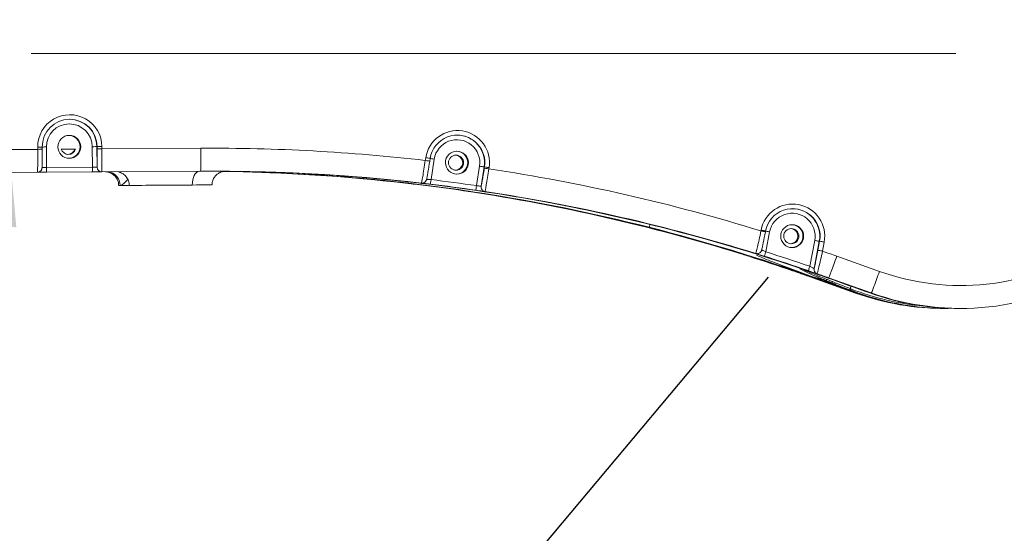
# Model space of a CAD drawing. Header units: millimetres. Extents: x 176 to 9387, y -11044 to -3322.
# Tile 99 of 256: x 3878 to 4093, y -5019 to -4907. Entities that reach past the tile are written whole.
import ezdxf

# ---------------------------------------------------------------- set-up
doc = ezdxf.new("R2010")
doc.units = ezdxf.units.MM
doc.header["$LTSCALE"] = 0.3175
doc.linetypes.add('CENTER', pattern=[50.8, 31.75, -6.35, 6.35, -6.35])
doc.layers.add('1', color=7, linetype='Continuous', true_color=0xffffff)
for name, color, linetype, lineweight in [('7标注层', 4, 'Continuous', 13), ('cen', 2, 'CENTER', 18), ('sub', 1, 'Continuous', 18)]:
    doc.layers.add(name, color=color, linetype=linetype, lineweight=lineweight)
doc.styles.add('标准汉字', font='gbenor.shx', dxfattribs={"bigfont": 'gbcbig.shx'})
doc.dimstyles.new('M1：15', dxfattribs={"dimscale": 15, "dimtxt": 3.5, "dimasz": 2.5, "dimexe": 2, "dimexo": 0, "dimgap": 0.5, "dimtad": 1, "dimdec": 4, "dimdsep": 46, "dimtxsty": '标准汉字', "dimcen": 5, "dimdle": 5, "dimclrd": 1, "dimclre": 1, "dimclrt": 256, "dimadec": 4, "dimazin": 2, "dimtfac": 1, "dimtdec": 4, "dimtmove": 0, "dimatfit": 3, "dimfxl": 1, "dimtolj": 1, "dimarcsym": 0})
doc.dimstyles.new('M1：18.5', dxfattribs={"dimscale": 18.5, "dimtxt": 3.5, "dimasz": 2.5, "dimexe": 2, "dimexo": 0, "dimgap": 1.5, "dimtad": 1, "dimdec": 4, "dimdsep": 46, "dimtxsty": '标准汉字', "dimcen": 5, "dimdle": 5, "dimclrd": 1, "dimclre": 1, "dimclrt": 256, "dimadec": 4, "dimazin": 2, "dimtfac": 1, "dimtdec": 4, "dimtmove": 2, "dimatfit": 3, "dimfxl": 1, "dimfrac": 2, "dimtolj": 1, "dimarcsym": 0})

# ---------------------------------------------------------------- blocks, each defined once
blk = doc.blocks.new('*D3')
at = {"layer": '7标注层', "color": 1, "lineweight": -2, "ltscale": 20, "transparency": 16777216}
for p, q in [((3441.97, -4936.24), (3441.97, -4719.59)), ((4081.97, -4848.76), (4081.97, -4719.59)), ((3488.22, -4756.59), (4035.72, -4756.59))]:
    blk.add_line(p, q, dxfattribs=at)
at = {"layer": '7标注层', "color": 1, "transparency": 16777216}
for points in [[(3488.22, -4748.88), (3488.22, -4764.3), (3441.97, -4756.59)], [(4035.72, -4764.3), (4035.72, -4748.88), (4081.97, -4756.59)]]:
    blk.add_solid(points, dxfattribs=at)
at = {"layer": 'Defpoints', "color": 0, "transparency": 16777216}
for p in [(4081.97, -4756.59), (4081.97, -4848.76), (3441.97, -4936.24)]:
    blk.add_point(p, dxfattribs=at)
at = {"layer": '7标注层', "transparency": 16777216, "insert": (3761.97, -4696.46), "char_height": 64.75, "attachment_point": 5, "style": '标准汉字'}
blk.add_mtext('\\A1;640', dxfattribs=at)
blk = doc.blocks.new('*D19')
at = {"layer": '7标注层', "color": 1, "lineweight": -2, "ltscale": 20, "transparency": 16777216}
for p, q in [((3441.97, -4443.43), (5323.68, -4443.43)), ((5286.68, -4489.68), (5286.68, -6141.7)), ((3441.97, -6187.95), (5323.68, -6187.95))]:
    blk.add_line(p, q, dxfattribs=at)
at = {"layer": '7标注层', "color": 1, "transparency": 16777216}
for points in [[(5294.39, -4489.68), (5278.97, -4489.68), (5286.68, -4443.43)], [(5278.97, -6141.7), (5294.39, -6141.7), (5286.68, -6187.95)]]:
    blk.add_solid(points, dxfattribs=at)
at = {"layer": 'Defpoints', "color": 0, "transparency": 16777216}
for p in [(3441.97, -4443.43), (3441.97, -6187.95), (5286.68, -6187.95)]:
    blk.add_point(p, dxfattribs=at)
at = {"layer": '7标注层', "transparency": 16777216, "insert": (5226.56, -5315.69), "char_height": 64.75, "attachment_point": 5, "rotation": 90, "style": '标准汉字'}
blk.add_mtext('\\A1;1744.5', dxfattribs=at)
blk = doc.blocks.new('*D32')
at = {"layer": '7标注层', "color": 1, "lineweight": -2, "ltscale": 20, "transparency": 16777216}
for p, q in [((4063.15, -4843.74), (3979.41, -4531.21)), ((4191.29, -4913.95), (4478.21, -4913.95))]:
    blk.add_line(p, q, dxfattribs=at)
blk.add_arc((4081.97, -4913.95), 366.24, 5.8691, 99.1309, dxfattribs=at)
at = {"layer": '7标注层', "color": 1, "transparency": 16777216}
for points in [[(4022.54, -4546.24), (4025.16, -4558.46), (3987.18, -4560.19)], [(4440.05, -4876.82), (4452.53, -4876.18), (4448.21, -4913.95)]]:
    blk.add_solid(points, dxfattribs=at)
at = {"layer": 'Defpoints', "color": 0, "transparency": 16777216}
for p in [(4381.98, -4703.89), (4063.15, -4843.74), (4081.97, -4913.95), (4081.97, -4913.95), (4191.29, -4913.95)]:
    blk.add_point(p, dxfattribs=at)
at = {"layer": '7标注层', "transparency": 16777216, "insert": (4191.04, -4529.12), "char_height": 52.5, "attachment_point": 5, "rotation": 344.1766, "style": '标准汉字'}
blk.add_mtext('\\A1;105%%d', dxfattribs=at)
blk = doc.blocks.new('*D33')
at = {"layer": '7标注层', "color": 1, "lineweight": -2, "ltscale": 20, "transparency": 16777216}
for p, q in [((4191.29, -4913.95), (4376.28, -4913.95)), ((4041.08, -4962.69), (3892.79, -5139.41))]:
    blk.add_line(p, q, dxfattribs=at)
blk.add_arc((4081.97, -4913.95), 264.31, 238.136, 351.864, dxfattribs=at)
at = {"layer": '7标注层', "color": 1, "transparency": 16777216}
for points in [[(4349.85, -4951.8), (4337.38, -4950.92), (4346.28, -4913.95)], [(3946.11, -5133.37), (3938.77, -5143.49), (3912.08, -5116.42)]]:
    blk.add_solid(points, dxfattribs=at)
at = {"layer": 'Defpoints', "color": 0, "transparency": 16777216}
for p in [(4081.97, -4913.95), (4081.97, -4913.95), (4191.29, -4913.95), (4041.08, -4962.69), (4097.34, -5177.81)]:
    blk.add_point(p, dxfattribs=at)
at = {"layer": '7标注层', "transparency": 16777216, "insert": (4185.27, -5120.08), "char_height": 52.5, "attachment_point": 5, "rotation": 26.6173, "style": '标准汉字'}
blk.add_mtext('\\A1;130%%d', dxfattribs=at)
blk = doc.blocks.new('*D35')
at = {"layer": '7标注层', "color": 1, "lineweight": -2, "ltscale": 20, "transparency": 16777216}
blk.add_arc((3625.24, -4913.95), 248.5, 283.6545, 351.3455, dxfattribs=at)
at = {"layer": '7标注层', "color": 1, "transparency": 16777216}
for points in [[(3877.14, -4951.82), (3864.67, -4950.87), (3873.74, -4913.95)], [(3682.89, -5149.26), (3684.91, -5161.6), (3646.89, -5161.51)]]:
    blk.add_solid(points, dxfattribs=at)
at = {"layer": 'Defpoints', "color": 0, "transparency": 16777216}
for p in [(3441.97, -4913.95), (4081.97, -4913.95), (3843.97, -5031.89), (3641.21, -5096.52), (3696.99, -5734.09)]:
    blk.add_point(p, dxfattribs=at)
at = {"layer": '7标注层', "transparency": 16777216, "insert": (3753.16, -5086.44), "char_height": 52.5, "attachment_point": 5, "rotation": 36.5624, "style": '标准汉字'}
blk.add_mtext('\\A1;85%%d', dxfattribs=at)

msp = doc.modelspace()

# ---------------------------------------------------------------- linework, layer by layer
at = {"layer": '1', "color": 155, "linetype": 'Continuous', "lineweight": 13}
for p, q in [((3808.31546, -4935.3021), (3881.80161, -4934.82448)), ((3881.80161, -4934.82448), (3881.79836, -4934.32449)), ((3883.68825, -4934.31185), (3883.71749, -4938.81176)), ((3893.7156, -4938.74678), (3893.68636, -4934.24687)), ((3894.70446, -4934.24031), (3894.77762, -4934.24008)), ((3894.70446, -4934.24031), (3894.73371, -4938.74022)), ((3894.78087, -4934.74006), (3894.77762, -4934.24008)), ((3895.79573, -4934.23352), (3895.79898, -4934.73351)), ((3895.79898, -4934.73351), (3917.36535, -4934.59334)), ((3966.29904, -4937.24118), (3966.39337, -4936.64167)), ((3968.25898, -4936.95292), (3967.55468, -4941.42936)), ((3883.71749, -4938.81176), (3893.7156, -4938.74678)), ((3977.46945, -4942.74242), (3978.13577, -4938.50743)), ((3979.14174, -4938.66282), (3979.2149, -4938.66259)), ((3979.17324, -4938.92739), (3979.2149, -4938.66259)), ((3980.22087, -4938.81798), (3980.1792, -4939.08278)), ((4039.49216, -4952.62089), (4039.52363, -4952.45445)), ((4041.37873, -4952.82642), (4040.55596, -4957.17813)), ((4050.13467, -4960.33475), (4051.20295, -4954.6845)), ((4051.90507, -4956.83627), (4052.27683, -4954.87001)), ((4052.20367, -4954.87025), (4052.27683, -4954.87001)), ((4053.27754, -4955.05576), (4052.90578, -4957.02202)), ((4056.01613, -4958.11719), (4065.32067, -4961.43601)), ((4050.77026, -4962.83826), (4051.06064, -4962.83731)), ((4051.31706, -4962.8366), (4051.06099, -4962.83744)), ((4060.6216, -4966.15542), (4051.31706, -4962.8366)), ((4054.24543, -4962.82696), (4054.08082, -4962.8275)), ((4063.54997, -4966.14578), (4054.24543, -4962.82696)), ((4060.0748, -4966.15707), (4060.36518, -4966.15613)), ((4060.36554, -4966.15625), (4060.6216, -4966.15542)), ((4063.54997, -4966.14578), (4063.38536, -4966.14632))]:
    msp.add_line(p, q, dxfattribs=at)
at = {"layer": '1', "color": 155, "linetype": 'Continuous', "lineweight": 18}
for p, q in [((3882.77989, -4934.31805), (3882.78313, -4934.81804)), ((3886.93361, -4934.79029), (3890.07786, -4934.76986)), ((3967.36276, -4936.79718), (3967.26843, -4937.39669)), ((3979.14174, -4938.66282), (3978.47836, -4942.8791)), ((3881.74265, -4939.82467), (3808.2565, -4940.30229)), ((3893.70381, -4939.74681), (3883.70569, -4939.8118)), ((3917.30639, -4939.59353), (3895.74001, -4939.7337)), ((3975.80346, -4944.0278), (3975.80418, -4944.02795)), ((4040.45647, -4952.80673), (4040.48793, -4952.64028)), ((4052.20367, -4954.87025), (4051.08056, -4960.81046)), ((4060.0748, -4966.15707), (4050.77026, -4962.83826)), ((4051.06099, -4962.83744), (4060.36554, -4966.15625)), ((4054.08082, -4962.8275), (4063.38536, -4966.14632)), ((4082.87893, -4969.51677), (4083.01573, -4969.51633)), ((4083.05309, -4969.51608), (4083.2177, -4969.51555))]:
    msp.add_line(p, q, dxfattribs=at)
for centre, major_axis, ratio, start_param, end_param in [((4083.02924, -4911.51585), (0.18846, -57.99969), 0.999833, 5.937368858, 7.734113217), ((3888.77876, -4934.27906), (-0.0195, 5.99997), 0.999833, 4.715638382, 7.857231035), ((3888.70559, -4934.2793), (0.0195, -5.99997), 0.999833, 1.574045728, 3.141602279), ((3888.54098, -4934.27984), (-0.00812, 2.49999), 0.999833, 4.709139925, 6.253920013), ((3973.28883, -4937.72988), (-0.0195, 5.99997), 0.999833, 4.553056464, 7.694649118), ((3973.21567, -4937.73012), (0.0195, -5.99997), 0.999833, 1.411463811, 3.141548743), ((3882.70997, -4934.81828), (-0.026, 3.99992), 0.01829, 4.29690299, 4.712329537), ((3888.50249, -4934.28009), (-0.00536, 1.64999), 0.999833, 1.881916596, 4.407767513), ((3888.30129, -4934.28074), (-0.00536, 1.64999), 0.999833, 3.202581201, 4.407767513), ((3888.54098, -4934.27984), (-0.00812, 2.49999), 0.999833, 3.170839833, 4.709140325), ((3894.70771, -4934.7403), (0.026, -3.99992), 0.01829, 0.543043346, 1.570736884), ((3972.81137, -4937.73156), (-0.00536, 1.64999), 0.999833, 4.709139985, 6.222209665), ((3973.05105, -4937.73065), (-0.00812, 2.49999), 0.999833, 4.709139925, 6.253920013), ((3919.74107, -5339.58562), (-1.29976, 399.99789), 0.999833, 5.937368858, 6.283184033), ((3972.81137, -4937.73156), (-0.00536, 1.64999), 0.999833, 3.202550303, 4.709140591), ((3973.05105, -4937.73065), (-0.00812, 2.49999), 0.999833, 3.170839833, 4.709140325), ((3883.74228, -4939.81168), (1.99996, 0.013), 0.000059, 1.589087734, 3.159884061), ((3893.74039, -4939.74669), (1.99996, 0.013), 0.000059, 0.018291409, 1.589087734), ((3919.90568, -5339.58508), (-1.29976, 399.99789), 0.999833, 6.165753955, 6.286434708), ((3919.70257, -5339.58587), (1.29976, -399.99789), 0.999833, 2.836087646, 3.141588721), ((3916.43051, -5339.59638), (-1.29976, 399.99789), 0.999833, 6.165753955, 6.264810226), ((3916.72124, -5339.59556), (-1.29976, 399.99789), 0.999833, 5.937368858, 6.265531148), ((3908.45625, -4942.64214), (8.99981, 0.05848), 0.000059, 3.142363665, 3.412564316), ((3908.45625, -4942.64214), (8.99981, 0.05848), 0.000059, 3.412564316, 3.851498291), ((3910.79742, -4942.63453), (8.99981, 0.05848), 0.000059, 3.140764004, 5.261070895), ((3910.79742, -4942.63453), (8.99981, 0.05848), 0.000059, 5.261070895, 6.284060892), ((3962.11018, -4941.20758), (0.00325, -0.99999), 0.999833, 6.165753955, 6.199341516), ((3965.58536, -4941.19629), (0.00325, -0.99999), 0.999833, 6.165753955, 7.30115003), ((3919.8691, -5339.5852), (-1.29976, 399.99789), 0.999833, 6.135816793, 6.160762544), ((3979.46604, -4943.03455), (0.00325, -0.99999), 0.999833, 4.553056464, 5.363291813), ((3975.99087, -4943.04584), (0.00325, -0.99999), 0.999833, 6.090916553, 6.130829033), ((3916.43051, -5339.59638), (-1.29976, 399.99789), 0.999833, 5.979247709, 6.130829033), ((3919.90568, -5339.58508), (-1.29976, 399.99789), 0.999833, 5.979247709, 6.130829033), ((4046.3823, -4953.75516), (-0.0195, 5.99997), 0.999833, 4.522246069, 7.663838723), ((4046.30913, -4953.7554), (0.0195, -5.99997), 0.999833, 1.380653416, 3.141565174), ((3916.97731, -5339.59472), (-1.29976, 399.99789), 0.999833, 5.937368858, 6.032021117), ((3919.57454, -5339.58628), (1.29976, -399.99789), 0.999833, 2.807424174, 2.890428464), ((4045.90483, -4953.75684), (-0.00536, 1.64999), 0.999833, 4.709139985, 6.222209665), ((4046.14452, -4953.75594), (-0.00812, 2.49999), 0.999833, 4.709139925, 6.253920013), ((4045.90483, -4953.75684), (-0.00536, 1.64999), 0.999833, 3.202550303, 4.709140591), ((4046.14452, -4953.75594), (-0.00812, 2.49999), 0.999833, 3.170839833, 4.709140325), ((4035.17765, -4956.58815), (0.00325, -0.99999), 0.999833, 5.979247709, 6.040735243), ((3916.46709, -5339.59626), (-1.29976, 399.99789), 0.999833, 5.949071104, 5.974226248), ((4038.65282, -4956.57686), (0.00325, -0.99999), 0.999833, 5.979247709, 6.458303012), ((3919.8691, -5339.5852), (-1.29976, 399.99789), 0.999833, 5.949071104, 5.974226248), ((4052.06298, -4960.99627), (0.00325, -0.99999), 0.999833, 4.522246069, 5.18008791), ((4048.58781, -4961.00756), (0.00325, -0.99999), 0.999833, 5.821001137, 5.944029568), ((3916.43051, -5339.59638), (-1.29976, 399.99789), 0.999833, 5.937368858, 5.944029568), ((3919.90568, -5339.58508), (-1.29976, 399.99789), 0.999833, 5.937368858, 5.944029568), ((4080.14816, -4911.52534), (0.18846, -57.99969), 0.999833, 5.907836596, 6.283196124), ((4079.55406, -4911.52715), (0.18846, -57.99969), 0.999833, 5.937368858, 6.283185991), ((4079.8448, -4911.52633), (-0.18846, 57.99969), 0.999833, 2.795776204, 3.145173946), ((4082.69046, -4911.51708), (-0.18846, 57.99969), 0.999833, 2.795776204, 3.141593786), ((4082.86462, -4911.51639), (-0.18846, 57.99969), 0.999833, 2.795776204, 3.144510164)]:
    msp.add_ellipse(centre, major_axis=major_axis, ratio=ratio, start_param=start_param, end_param=end_param, dxfattribs=at)
at = {"layer": '1', "color": 155, "linetype": 'Continuous', "lineweight": 13}
for centre, major_axis, ratio, start_param, end_param in [((4083.12069, -4911.51556), (-0.17222, 52.99972), 0.999833, 2.795776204, 4.583175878), ((3888.79705, -4934.27901), (0.02275, -6.99996), 0.999833, 1.574045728, 4.715638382), ((3888.6873, -4934.27936), (-0.01625, 4.99997), 0.999833, 4.715638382, 7.857231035), ((3973.30712, -4937.72982), (0.02275, -6.99996), 0.999833, 1.411463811, 4.553056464), ((3973.19738, -4937.73018), (-0.01625, 4.99997), 0.999833, 4.553056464, 7.694649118), ((3881.71016, -4934.82478), (0.0325, -4.99989), 0.01829, 6.283125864, 7.853922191), ((3881.78007, -4934.32455), (0.99998, 0.0065), 0.000059, 4.730680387, 6.301476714), ((3881.78332, -4934.82454), (0.99998, 0.0065), 0.000059, 4.730680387, 6.301476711), ((3883.70654, -4934.31179), (-0.99998, -0.0065), 0.000059, 4.730680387, 6.301476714), ((3893.70465, -4934.24681), (-0.99998, -0.0065), 0.000059, 3.159884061, 4.730680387), ((3895.77744, -4934.23358), (0.99998, 0.0065), 0.000059, 3.159884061, 4.730680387), ((3895.78069, -4934.73357), (0.99998, 0.0065), 0.000059, 3.159884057, 4.730680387), ((3895.70752, -4934.7338), (-0.0325, 4.99989), 0.01829, 3.141533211, 4.712329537), ((3917.2739, -4934.59363), (-0.0325, 4.99989), 0.01829, 3.141533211, 4.712329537), ((3919.99713, -5339.58479), (1.31601, -404.99786), 0.999833, 3.023747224, 3.144842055), ((3966.28075, -4937.24124), (0.98785, -0.15542), 0.002902, 6.265125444, 7.835921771), ((3966.37508, -4936.64173), (0.98785, -0.15542), 0.002902, 6.265125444, 7.835921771), ((3968.27727, -4936.95287), (-0.98785, 0.15542), 0.002902, 0.382860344, 1.552736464), ((3883.73578, -4938.8117), (-0.99998, -0.0065), 0.000059, 4.730680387, 6.301476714), ((3883.6992, -4938.81182), (-0.0065, 0.99998), 0.01829, 3.141533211, 4.712329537), ((3893.69731, -4938.74683), (0.0065, -0.99998), 0.01829, 6.283125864, 7.853922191), ((3893.73389, -4938.74672), (-0.99998, -0.0065), 0.000059, 3.159884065, 4.730680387), ((3895.73352, -4938.73372), (0.00325, -0.99999), 0.999833, 4.715638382, 6.286434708), ((3894.70771, -4934.7403), (0.026, -3.99992), 0.01829, 6.283125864, 6.826228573), ((3978.15406, -4938.50737), (-0.98785, 0.15542), 0.002902, 1.552736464, 3.123532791), ((3980.16091, -4939.08284), (0.98785, -0.15542), 0.002902, 1.552736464, 3.123532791), ((3980.20258, -4938.81804), (0.98785, -0.15542), 0.002902, 1.552736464, 3.123532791), ((3919.99713, -5339.58479), (1.31601, -404.99786), 0.999833, 2.838783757, 2.989167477), ((3896.89436, -4942.71746), (0.01885, -2.99994), 0.963511, 1.571018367, 3.065189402), ((3917.05605, -4942.59447), (-0.0196, 2.99994), 0.521563, 0.02238789, 1.570726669), ((3967.53639, -4941.42942), (0.11891, 0.9929), 0.018154, 3.143826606, 4.714622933), ((3919.88739, -5339.58514), (1.30301, -400.99788), 0.999833, 2.99422414, 3.01916989), ((3977.45116, -4942.74248), (-0.14364, -0.98963), 0.018092, 0.002686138, 1.573482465), ((3979.46604, -4943.03455), (0.00325, -0.99999), 0.999833, 5.363292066, 6.130829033), ((4046.40059, -4953.7551), (0.02275, -6.99996), 0.999833, 1.380653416, 4.522246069), ((4046.29084, -4953.75546), (-0.01625, 4.99997), 0.999833, 4.522246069, 7.663838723), ((4016.3406, -4946.97717), (-1.22711, -4.84708), 0.017717, 0.004546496, 0.471686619), ((4039.47387, -4952.62095), (0.98259, -0.18578), 0.003457, 6.265223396, 7.836019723), ((4039.50534, -4952.45451), (0.98259, -0.18578), 0.003457, 6.265223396, 7.836019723), ((4041.39702, -4952.82636), (-0.98259, 0.18578), 0.003457, 0.382247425, 1.552834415), ((4051.22124, -4954.68444), (-0.98259, 0.18578), 0.003457, 1.552834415, 3.123630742), ((4053.25925, -4955.05582), (0.98259, -0.18578), 0.003457, 1.552834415, 3.123630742), ((4040.53767, -4957.17819), (0.30102, 0.95362), 0.017424, 3.147155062, 4.717951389), ((3919.88739, -5339.58514), (1.30301, -400.99788), 0.999833, 2.80747845, 2.832633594), ((4052.88749, -4957.02208), (0.98259, -0.18578), 0.003457, 1.552834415, 3.123630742), ((3919.99713, -5339.58479), (1.31601, -404.99786), 0.999833, 2.795776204, 2.803919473), ((4055.92468, -4958.11749), (1.67978, 4.70939), 0.017208, 3.147793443, 4.71858977), ((4050.11638, -4960.33481), (-0.32491, -0.94574), 0.017279, 0.005998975, 1.576795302), ((4052.06298, -4960.99627), (0.00325, -0.99999), 0.999833, 5.180087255, 5.944029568), ((4052.99631, -4958.12713), (-1.67978, -4.70939), 0.017208, 0.00620079, 0.121679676), ((4031.44848, -5018.94211), (26.45987, 53.85049), 0.688065, 0.114456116, 0.168035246), ((4065.22922, -4961.4363), (1.67978, 4.70939), 0.017208, 3.147793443, 4.71858977), ((4033.05675, -5019.69056), (24.28692, 54.86479), 0.607882, 0.076499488, 0.124327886), ((4059.42806, -4964.6246), (0.36363, 0.93155), 0.017017, 3.148298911, 3.933697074), ((4080.16109, -4911.5253), (-0.18751, 57.7068), 0.999833, 2.766243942, 3.047320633)]:
    msp.add_ellipse(centre, major_axis=major_axis, ratio=ratio, start_param=start_param, end_param=end_param, dxfattribs=at)
at = {"layer": '1', "color": 155, "linetype": 'Continuous', "lineweight": 18}
for centre, major_axis in [((3888.6873, -4934.27936), (-0.00812, 2.49999)), ((3973.19738, -4937.73018), (-0.00812, 2.49999)), ((3973.01256, -4937.7309), (-0.00536, 1.64999)), ((4046.29084, -4953.75546), (-0.00812, 2.49999)), ((4046.10603, -4953.75619), (-0.00536, 1.64999))]:
    msp.add_ellipse(centre, major_axis=major_axis, ratio=0.999833, dxfattribs=at)
for points, knots in [([(3881.7394, -4939.82469), (3881.8748, -4939.82252), (3882.09518, -4939.77905), (3882.36564, -4939.61788), (3882.53806, -4939.43724), (3882.643, -4939.2617), (3882.6972, -4939.11648), (3882.72201, -4939.0152), (3882.73617, -4938.93242), (3882.74979, -4938.80996), (3882.76375, -4938.56061), (3882.77958, -4937.8671), (3882.78782, -4937.0236), (3882.78712, -4936.49175), (3882.78698, -4936.42651)], [0, 0, 0, 0, 0.066944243, 0.117718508, 0.16029933, 0.196468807, 0.225669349, 0.248517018, 0.273399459, 0.315906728, 0.445177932, 0.71354655, 0.965519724, 1, 1, 1, 1]), ([(3896.56824, -4939.72283), (3896.59422, -4939.72354), (3896.70509, -4939.72816), (3897.03851, -4939.76476), (3897.62937, -4939.92113), (3898.38004, -4940.35191), (3899.03838, -4941.08962), (3899.41345, -4941.93173), (3899.42866, -4942.4891), (3899.40851, -4942.70701)], [0, 0, 0, 0, 0.017215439, 0.073467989, 0.219290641, 0.415959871, 0.631780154, 0.860803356, 1, 1, 1, 1]), ([(3899.52558, -4939.81099), (3899.63981, -4939.83593), (3900.01931, -4939.94377), (3900.65991, -4940.30344), (3901.32482, -4940.99656), (3901.73464, -4941.85613), (3901.77343, -4942.44682), (3901.75565, -4942.7059)], [0, 0, 0, 0, 0.087995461, 0.300590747, 0.547193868, 0.8097028, 1, 1, 1, 1]), ([(3922.82241, -4939.60091), (3922.82242, -4939.60092), (3922.82176, -4939.60093), (3922.80132, -4939.601), (3922.64665, -4939.59985), (3922.06876, -4939.59595), (3921.64661, -4939.59324), (3920.57539, -4939.58874), (3919.91256, -4939.58695), (3918.81983, -4939.58735), (3918.45321, -4939.58792), (3918.06792, -4939.58908)], [0, 0, 0, 0, 0.019704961, 0.019704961, 0.302741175, 0.302741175, 0.585777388, 0.585777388, 0.868813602, 0.868813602, 1, 1, 1, 1]), ([(3918.42484, -4939.58792), (3918.7913, -4939.58683), (3919.13936, -4939.58631), (3920.19204, -4939.58602), (3920.82174, -4939.58791), (3921.69441, -4939.59199), (3922.003, -4939.59399), (3922.24037, -4939.59574)], [0, 0, 0, 0, 0.208267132, 0.208267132, 0.664628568, 0.664628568, 1, 1, 1, 1]), ([(3919.83696, -4942.59393), (3919.81995, -4942.32604), (3919.86274, -4941.75558), (3920.22687, -4940.97727), (3920.74879, -4940.36896), (3921.29223, -4939.98218), (3921.79217, -4939.75984), (3922.208, -4939.65164), (3922.49872, -4939.6125), (3922.6708, -4939.60294), (3922.73918, -4939.60132), (3922.76313, -4939.60099), (3922.77405, -4939.6009), (3922.77687, -4939.60089), (3922.77709, -4939.60089)], [0, 0, 0, 0, 0.164271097, 0.365272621, 0.529864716, 0.669053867, 0.784554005, 0.87547208, 0.939973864, 0.972080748, 0.982607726, 0.990180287, 0.999183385, 1, 1, 1, 1]), ([(3922.48503, -4939.60081), (3928.33022, -4939.64797), (3934.41375, -4939.82265), (3944.82736, -4940.37351), (3949.08836, -4940.66463), (3957.67981, -4941.39293), (3961.97831, -4941.82697), (3974.87254, -4943.34078), (3983.46655, -4944.63217), (4000.61937, -4947.78969), (4009.17856, -4949.65571), (4017.71112, -4951.81586)], [0, 0, 0, 0, 0.199060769, 0.199060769, 0.332550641, 0.332550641, 0.466040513, 0.466040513, 0.733020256, 0.733020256, 1, 1, 1, 1]), ([(4015.11389, -4951.8243), (4002.79962, -4948.70676), (3990.47897, -4946.20916), (3972.07044, -4943.35204), (3965.94674, -4942.54801), (3953.74836, -4941.23029), (3947.67326, -4940.71667), (3941.64263, -4940.34435)], [0, 0, 0, 0, 0.5, 0.5, 0.75, 0.75, 1, 1, 1, 1]), ([(3965.60161, -4942.17796), (3965.66792, -4942.1851), (3965.83049, -4942.18348), (3966.06419, -4942.08668), (3966.26765, -4941.94007), (3966.40282, -4941.78348), (3966.48252, -4941.64734), (3966.52466, -4941.54998), (3966.55189, -4941.47217), (3966.58256, -4941.36505), (3966.63391, -4941.1387), (3966.73252, -4940.62765), (3966.84329, -4939.98418), (3966.88889, -4939.71355)], [0, 0, 0, 0, 0.040891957, 0.103266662, 0.155410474, 0.199722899, 0.235629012, 0.263301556, 0.292273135, 0.339957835, 0.473802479, 0.803849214, 1, 1, 1, 1]), ([(3962.02734, -4942.20406), (3962.02736, -4942.20406), (3962.03277, -4942.20456), (3962.04926, -4942.20632), (3962.07329, -4942.20883)], [0, 0, 0, 0, 0.197578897, 1, 1, 1, 1]), ([(3962.06649, -4942.20806), (3962.16105, -4942.21816), (3962.34709, -4942.23887), (3962.97528, -4942.31049), (3963.49156, -4942.37063), (3964.0155, -4942.43338)], [0, 0, 0, 0, 0.407184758, 0.407184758, 1, 1, 1, 1]), ([(3965.50634, -4942.19465), (3965.57884, -4942.20378), (3965.76056, -4942.22543), (3966.38524, -4942.29941), (3966.89357, -4942.35958), (3967.41752, -4942.42233)], [0, 0, 0, 0, 0.425447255, 0.425447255, 1, 1, 1, 1]), ([(3973.90555, -4943.74317), (3974.42758, -4943.81894), (3974.93492, -4943.89438), (3975.58936, -4943.99362), (3975.78035, -4944.02347), (3975.82986, -4944.03214)], [0, 0, 0, 0, 0.54515632, 0.54515632, 1, 1, 1, 1]), ([(3977.30756, -4943.73211), (3977.8296, -4943.80789), (3978.34491, -4943.8833), (3979.08546, -4943.99141), (3979.30786, -4944.02349), (3979.31751, -4944.02346)], [0, 0, 0, 0, 0.5, 0.5, 1, 1, 1, 1]), ([(4038.35159, -4957.51688), (4038.38148, -4957.5319), (4038.52879, -4957.59447), (4038.80274, -4957.58169), (4039.09798, -4957.48702), (4039.30818, -4957.34405), (4039.44933, -4957.19228), (4039.53433, -4957.05773), (4039.58, -4956.96097), (4039.60956, -4956.8844), (4039.64261, -4956.78155), (4039.69983, -4956.56261), (4039.81366, -4956.05738), (4039.94652, -4955.40702), (4040.00366, -4955.12185)], [0, 0, 0, 0, 0.019534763, 0.095315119, 0.154162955, 0.203275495, 0.2450213, 0.27890804, 0.304903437, 0.331694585, 0.375151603, 0.494052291, 0.80459754, 1, 1, 1, 1]), ([(4034.93777, -4957.55856), (4034.93774, -4957.55855), (4034.94406, -4957.56024), (4034.96328, -4957.56583), (4034.9884, -4957.57304)], [0, 0, 0, 0, 0.240214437, 1, 1, 1, 1]), ([(4034.97213, -4957.56813), (4035.06951, -4957.59651), (4035.24155, -4957.64826), (4035.83192, -4957.82885), (4036.33001, -4957.98356), (4036.83474, -4958.14288)], [0, 0, 0, 0, 0.38865526, 0.38865526, 1, 1, 1, 1]), ([(4038.80225, -4957.56129), (4038.77738, -4957.56701), (4038.70265, -4957.58017), (4038.5946, -4957.57756), (4038.50012, -4957.56572), (4038.47093, -4957.56004), (4038.46541, -4957.55887)], [0, 0, 0, 0, 0.214302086, 0.64145941, 0.928551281, 1, 1, 1, 1]), ([(4038.52854, -4957.59025), (4038.61885, -4957.61949), (4038.74252, -4957.65906), (4039.24181, -4957.81777), (4039.73202, -4957.9725), (4040.23675, -4958.13183)], [0, 0, 0, 0, 0.304129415, 0.304129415, 1, 1, 1, 1]), ([(4053.50358, -4963.36471), (4052.23945, -4962.84576), (4050.97789, -4962.31372), (4049.13244, -4961.47735), (4048.53061, -4961.19681), (4047.93691, -4960.90329)], [0, 0, 0, 0, 0.671657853, 0.671657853, 1, 1, 1, 1]), ([(4046.38956, -4961.29163), (4046.89101, -4961.4639), (4047.37909, -4961.63422), (4047.89232, -4961.8161), (4048.02582, -4961.86399), (4048.11733, -4961.89741)], [0, 0, 0, 0, 0.672165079, 0.672165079, 1, 1, 1, 1]), ([(4048.10115, -4961.89166), (4048.14385, -4961.90737), (4048.18382, -4961.92201), (4048.20051, -4961.92857), (4048.20046, -4961.92855)], [0, 0, 0, 0, 0.68567071, 1, 1, 1, 1]), ([(4049.79157, -4961.28057), (4050.29302, -4961.45284), (4050.78898, -4961.62314), (4051.50585, -4961.86755), (4051.72371, -4961.94041), (4051.73341, -4961.94038)], [0, 0, 0, 0, 0.5, 0.5, 1, 1, 1, 1]), ([(4054.72377, -4963.85792), (4054.69593, -4963.84684), (4054.66808, -4963.83575), (4054.33657, -4963.70356), (4054.03347, -4963.58132), (4053.73102, -4963.45778)], [0, 0, 0, 0, 0.083965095, 0.083965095, 1, 1, 1, 1])]:
    msp.add_open_spline(points, degree=3, knots=knots, dxfattribs=at)
at = {"layer": '1', "color": 155, "linetype": 'Continuous', "lineweight": 13}
for points, knots in [([(3965.47144, -4942.18978), (3965.4956, -4942.1897), (3965.59895, -4941.65337), (3965.90407, -4939.82861), (3966.10457, -4938.54767), (3966.29904, -4937.24118)], [0, 0, 0, 0, 0.5, 0.5, 1, 1, 1, 1]), ([(3978.47836, -4942.8791), (3978.49769, -4942.87904), (3978.58419, -4942.44958), (3978.84055, -4940.99153), (3979.00904, -4939.971), (3979.17324, -4938.92739)], [0, 0, 0, 0, 0.5, 0.5, 1, 1, 1, 1]), ([(3980.1792, -4939.08279), (3979.97576, -4940.38757), (3979.76693, -4941.66351), (3979.44903, -4943.48645), (3979.34167, -4944.02338), (3979.31751, -4944.02346)], [0, 0, 0, 0, 0.5, 0.5, 1, 1, 1, 1]), ([(3901.43529, -4941.40325), (3901.28864, -4941.56482), (3901.145, -4941.71614), (3900.50791, -4942.35332), (3900.0623, -4942.69689), (3899.78483, -4942.69863)], [0, 0, 0, 0, 0.218273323, 0.218273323, 1, 1, 1, 1]), ([(3922.24037, -4939.59574), (3922.326, -4939.59637), (3922.40236, -4939.59697), (3922.70307, -4939.59944), (3922.82263, -4939.6007), (3922.82241, -4939.60091)], [0, 0, 0, 0, 0.221523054, 0.221523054, 1, 1, 1, 1]), ([(3967.55468, -4941.42936), (3967.44278, -4941.42012), (3967.32967, -4941.41095), (3967.11976, -4941.3942), (3967.02006, -4941.38639), (3966.84775, -4941.37304), (3966.77275, -4941.36731), (3966.65758, -4941.35851), (3966.61579, -4941.35531), (3966.57852, -4941.35234), (3966.57169, -4941.35175), (3966.57303, -4941.35174)], [0, 0, 0, 0, 0.215331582, 0.215331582, 0.43060291, 0.43060291, 0.645684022, 0.645684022, 0.860461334, 0.860461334, 1, 1, 1, 1]), ([(3978.47836, -4942.8791), (3978.47632, -4942.87911), (3978.45512, -4942.87637), (3978.37791, -4942.86593), (3978.32083, -4942.85808), (3978.17918, -4942.83858), (3978.09264, -4942.82667), (3977.90246, -4942.80067), (3977.79619, -4942.78622), (3977.61604, -4942.76197), (3977.54245, -4942.75213), (3977.46945, -4942.74242)], [0, 0, 0, 0, 0.214915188, 0.214915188, 0.429834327, 0.429834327, 0.644763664, 0.644763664, 0.859712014, 0.859712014, 1, 1, 1, 1]), ([(4038.35669, -4957.53199), (4038.38089, -4957.53192), (4038.51836, -4956.9972), (4038.93748, -4955.18503), (4039.21731, -4953.91513), (4039.49216, -4952.62089)], [0, 0, 0, 0, 0.5, 0.5, 1, 1, 1, 1]), ([(4051.33878, -4962.8052), (4048.72298, -4961.85033), (4046.10705, -4960.9125), (4042.23735, -4959.44817), (4040.95672, -4958.95014), (4039.31098, -4958.25625), (4038.92779, -4958.09126), (4038.5481, -4957.92188)], [0, 0, 0, 0, 0.604981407, 0.604981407, 0.907472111, 0.907472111, 1, 1, 1, 1]), ([(4040.55596, -4957.17813), (4040.45054, -4957.13089), (4040.34398, -4957.08319), (4040.1461, -4956.99465), (4040.05205, -4956.95259), (4039.88998, -4956.87999), (4039.81951, -4956.84834), (4039.71218, -4956.79974), (4039.67344, -4956.78196), (4039.63991, -4956.76586), (4039.63393, -4956.76267), (4039.63524, -4956.76267)], [0, 0, 0, 0, 0.21885189, 0.21885189, 0.436782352, 0.436782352, 0.65257454, 0.65257454, 0.865723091, 0.865723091, 1, 1, 1, 1]), ([(4051.08056, -4960.81046), (4051.1, -4960.81039), (4051.20167, -4960.37306), (4051.5067, -4958.90199), (4051.70773, -4957.88001), (4051.90507, -4956.83627)], [0, 0, 0, 0, 0.5, 0.5, 1, 1, 1, 1]), ([(4052.90578, -4957.02202), (4052.62168, -4958.31644), (4052.33355, -4959.58296), (4051.89995, -4961.40164), (4051.75766, -4961.9403), (4051.73341, -4961.94038)], [0, 0, 0, 0, 0.5, 0.5, 1, 1, 1, 1]), ([(4051.08056, -4960.81046), (4051.07853, -4960.81046), (4051.05875, -4960.80127), (4050.98741, -4960.7663), (4050.93468, -4960.73994), (4050.8042, -4960.67423), (4050.72433, -4960.6338), (4050.54825, -4960.54454), (4050.44939, -4960.49437), (4050.27835, -4960.4076), (4050.20623, -4960.37102), (4050.13467, -4960.33475)], [0, 0, 0, 0, 0.209020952, 0.209020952, 0.419334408, 0.419334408, 0.632755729, 0.632755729, 0.850257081, 0.850257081, 1, 1, 1, 1]), ([(4048.91545, -4961.15402), (4049.26512, -4961.30094), (4049.61545, -4961.44681), (4051.26347, -4962.12956), (4052.56927, -4962.65739), (4053.87655, -4963.17994)], [0, 0, 0, 0, 0.212675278, 0.212675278, 1, 1, 1, 1]), ([(4060.6216, -4966.15542), (4060.59986, -4966.14766), (4060.57812, -4966.1399), (4058.04203, -4965.23416), (4055.53001, -4964.32961), (4053.02038, -4963.41846)], [0, 0, 0, 0, 0.008571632, 0.008571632, 1, 1, 1, 1]), ([(4053.87657, -4963.17989), (4053.87659, -4963.1799), (4053.87661, -4963.1799), (4053.97538, -4963.21952), (4054.07415, -4963.25909), (4054.27745, -4963.34048), (4054.38198, -4963.3823), (4054.59108, -4963.46587), (4054.69565, -4963.50763), (4054.90481, -4963.59109), (4055.0094, -4963.63279), (4055.11402, -4963.67447), (4055.11404, -4963.67447), (4055.11405, -4963.67448)], [0, 0, 0, 0, 0.000044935, 0.000044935, 0.239590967, 0.239590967, 0.493046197, 0.493046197, 0.746517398, 0.746517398, 0.999955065, 0.999955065, 1, 1, 1, 1]), ([(4054.97257, -4963.95562), (4054.97016, -4963.95467), (4054.96775, -4963.95373), (4054.88481, -4963.92117), (4054.80429, -4963.88955), (4054.72377, -4963.85792)], [0, 0, 0, 0, 0.029053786, 0.029053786, 1, 1, 1, 1]), ([(4058.8134, -4965.45814), (4058.30003, -4965.25761), (4057.7867, -4965.05699), (4056.767, -4964.65822), (4056.26062, -4964.46007), (4055.49371, -4964.15978), (4055.23313, -4964.05771), (4054.97257, -4963.95562)], [0, 0, 0, 0, 0.400899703, 0.400899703, 0.796435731, 0.796435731, 1, 1, 1, 1]), ([(4055.11401, -4963.67459), (4055.87999, -4963.97787), (4056.64603, -4964.28099), (4057.9179, -4964.78401), (4058.42371, -4964.98399), (4058.92954, -4965.18391)], [0, 0, 0, 0, 0.602334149, 0.602334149, 1, 1, 1, 1])]:
    msp.add_open_spline(points, degree=3, knots=knots, dxfattribs=at)
at = {"layer": '1', "color": 155, "linetype": 'Continuous', "lineweight": 18}
for points, degree in [([(3967.26843, -4937.39669), (3967.13573, -4938.24013), (3966.99994, -4939.07027), (3966.88505, -4939.74263)], 3), ([(4040.45629, -4952.80676), (4040.29725, -4953.64794), (4040.13542, -4954.47666), (4039.99921, -4955.14909)], 3), ([(4049.51755, -4961.28871), (4050.98708, -4961.79365), (4052.45127, -4962.30669), (4053.91211, -4962.82817)], 3), ([(4053.91211, -4962.82817), (4057.01017, -4963.9341), (4060.10687, -4965.03973), (4063.2112, -4966.14701)], 3), ([(4053.73102, -4963.45778), (4053.65516, -4963.42684), (4053.57935, -4963.39582), (4053.50358, -4963.36471)], 3), ([(4053.87657, -4963.17989), (4053.80785, -4963.33079), (4053.75567, -4963.43051), (4053.73112, -4963.45782)], 3), ([(4055.11401, -4963.67459), (4055.03988, -4963.84332), (4054.98817, -4963.94607), (4054.97257, -4963.95562)], 3), ([(4058.92951, -4965.18397), (4058.85998, -4965.35608), (4058.8173, -4965.45689), (4058.81342, -4965.45814)], 3), ([(4058.92952, -4965.18394), (4059.13379, -4964.69213)], 1)]:
    msp.add_open_spline(points, degree=degree, dxfattribs=at)
at = {"layer": '1', "color": 155, "linetype": 'Continuous', "lineweight": 13}
for points in [[(3961.99627, -4942.20107), (3961.99929, -4942.20106), (3962.02339, -4942.20346), (3962.06649, -4942.20806)], [(3965.47144, -4942.18978), (3965.46894, -4942.18979), (3965.48093, -4942.19145), (3965.50634, -4942.19465)], [(3975.82986, -4944.03214), (3975.83969, -4944.03386), (3975.84394, -4944.03474), (3975.84234, -4944.03475)], [(4034.88152, -4957.54329), (4034.88505, -4957.54327), (4034.91633, -4957.55186), (4034.97213, -4957.56813)], [(4038.35669, -4957.53199), (4038.35124, -4957.53201), (4038.41221, -4957.55257), (4038.52854, -4957.59025)], [(4048.11733, -4961.89741), (4048.21344, -4961.93251), (4048.26321, -4961.95165), (4048.25824, -4961.95167)], [(4053.02038, -4963.41846), (4052.45926, -4963.21473), (4051.89865, -4963.0104), (4051.33878, -4962.8052)], [(4058.92951, -4965.18397), (4059.01433, -4965.21707), (4059.09914, -4965.25017), (4059.18395, -4965.28327)], [(4059.06455, -4965.55617), (4058.98084, -4965.52348), (4058.89713, -4965.49081), (4058.81342, -4965.45814)], [(4059.06455, -4965.55617), (4059.5807, -4965.76385), (4060.09983, -4965.96364), (4060.6216, -4966.15542)]]:
    msp.add_open_spline(points, degree=3, dxfattribs=at)
at = {"layer": 'cen', "ltscale": 20}
msp.add_line((4081.96951, -4913.95331), (3441.96951, -4913.95328), dxfattribs=at)
at = {"layer": 'sub', "color": 4, "ltscale": 20}
msp.add_arc((3441.96951, -5727.95328), 1284.52218, 295, 180, dxfattribs=at)

# ---------------------------------------------------------------- dimensions: what is measured, and where the dimension line sits
at = {"layer": '7标注层', "ltscale": 20}
dim = msp.add_linear_dim(base=(5286.68227, -6187.95328), p1=(3441.96951, -4443.4311), p2=(3441.96951, -6187.95328), angle=270, dimstyle='M1：18.5', override={"dimdec": 1, "dimsah": 1, "dimtzin": 8}, dxfattribs=at)
dim.commit()
dim.dimension.update_dxf_attribs({"geometry": '*D19', "text_midpoint": (5226.55727, -5315.69219)})
for base, line1, line2, picture, middle in [((4381.97813, -4703.88502), ((4081.96951, -4913.95331), (4191.28855, -4913.95331)), ((4081.96951, -4913.95331), (4063.15494, -4843.7364)), '*D32', (4181.83391, -4561.5885)), ((3843.96546, -5031.89131), ((4081.96951, -4913.95331), (3441.96951, -4913.95328)), ((3641.20845, -5096.52213), (3696.98813, -5734.08674)), '*D35', (3773.26658, -5113.55022)), ((4097.33759, -5177.81327), ((4081.96951, -4913.95331), (4041.07712, -4962.68695)), ((4081.96951, -4913.95331), (4191.28855, -4913.95331)), '*D33', (4200.38671, -5150.24893))]:
    dim = msp.add_angular_dim_2l(base=base, line1=line1, line2=line2, dimstyle='M1：15', override={"dimtad": 1, "dimtih": 0, "dimtoh": 0, "dimsah": 1, "dimtzin": 8}, dxfattribs=at)
    dim.commit()
    dim.dimension.update_dxf_attribs({"geometry": picture, "text_midpoint": middle, "dimtype": 162})
dim = msp.add_linear_dim(base=(4081.96951, -4756.58693), p1=(3441.96951, -4936.23721), p2=(4081.96951, -4848.76287), dimstyle='M1：18.5', override={"dimsah": 1, "dimtzin": 8}, dxfattribs=at)
dim.commit()
dim.dimension.update_dxf_attribs({"geometry": '*D3', "text_midpoint": (3761.96951, -4696.46193)})

doc.saveas('drawing.dxf')
